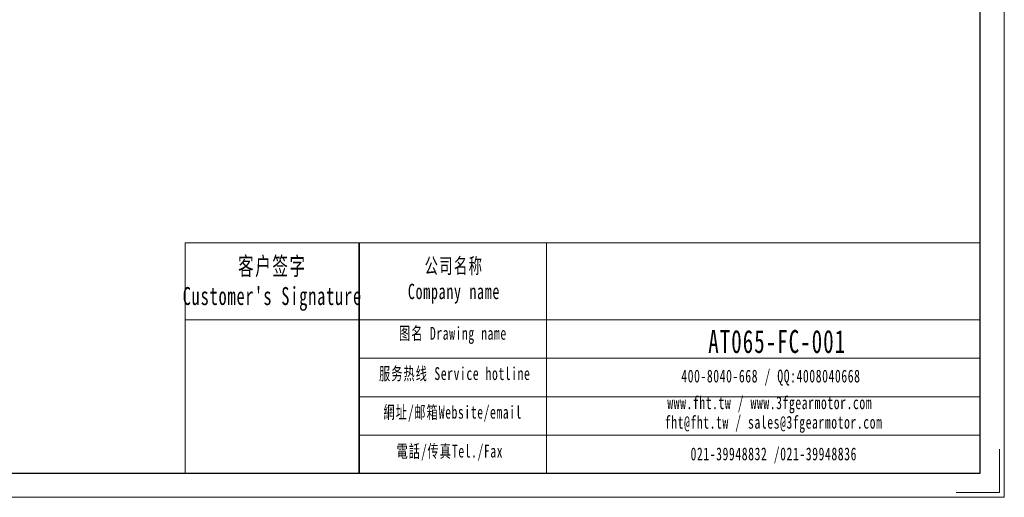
# Model space of a CAD drawing. Header units: millimetres. Extents: x -22 to 447, y -6 to 324.
# Tile 2 of 7: x 217 to 444, y -6 to 104. Entities that reach past the tile are written whole.
import ezdxf

# ---------------------------------------------------------------- set-up
doc = ezdxf.new("R2010")
doc.units = ezdxf.units.MM
doc.layers.get('0').update_dxf_attribs({"lineweight": 35})
for name, color, linetype, lineweight in [('7标注层', 4, 'Continuous', 18), ('SLD-0', 7, 'Continuous', 18), ('图框_外框线', 7, 'Continuous', 18)]:
    doc.layers.add(name, color=color, linetype=linetype, lineweight=lineweight)
doc.styles.add('标准', font='txt', dxfattribs={"width": 0.667})

msp = doc.modelspace()

# ---------------------------------------------------------------- linework, layer by layer
msp.add_line((295.3114, 52.7435), (295.3114, -0.5643))
at = {"layer": '7标注层', "color": 0}
msp.add_line((255.099, 52.7435), (255.099, -0.5552), dxfattribs=at)
at = {"layer": '图框_外框线'}
for p, q in [((255.099, 52.7435), (295.3114, 52.7435)), ((295.3114, 52.7435), (295.3114, -0.5552)), ((295.3114, 52.7435), (438.8814, 52.7435)), ((338.6376, 52.7435), (338.6376, -0.5552)), ((255.099, 34.9577), (295.3114, 34.9577)), ((295.3114, 34.9577), (438.8814, 34.9577)), ((295.3114, 26.0648), (438.8814, 26.0648)), ((295.3114, 17.1718), (438.8814, 17.1718)), ((295.3114, 8.2789), (438.8814, 8.2789))]:
    msp.add_line(p, q, dxfattribs=at)
at = {"layer": '图框_外框线', "color": 3}
msp.add_lwpolyline([(-21.9289, -6.1072), (444.4333, -6.1072), (444.4333, 323.6775), (-21.9289, 323.6775)], close=True, dxfattribs=at)
at = {"layer": '图框_外框线', "color": 3, "lineweight": 25}
msp.add_lwpolyline([(5.8308, -0.5552), (438.8814, -0.5552), (438.8814, 318.1256), (5.8308, 318.1256)], close=True, dxfattribs=at)
at = {"layer": '图框_外框线', "color": 3}
msp.add_lwpolyline([(443.3229, 4.9967), (443.3229, -4.9968), (433.3294, -4.9968)], dxfattribs=at)

# ---------------------------------------------------------------- texts
at = {"layer": 'SLD-0', "color": 1, "attachment_point": 2, "style": '标准'}
for s, insert, char_height, width in [("\\T1.1;客户签字\\PCustomer's Signature", (275.2745, 49.453), 4.150026, 51.626757), ('\\T1.1;公司名称\\PCompany name', (317.2493, 49.2327), 3.557166, 46.054187), ('\\T1.1;图名 Drawing name', (317.0061, 33.3184), 2.964305, 37.909556), ('\\T1.1;\\pxt5.83333;{\\H1.4962x;\\C256;AT065-FC-001}', (391.9513, 32.6026), 3.557166, 30.201734), ('\\T1.1;服务热线 Service hotline', (317.4265, 23.9972), 2.964305, 42.234887), ('\\T1.1;400-8040-668 / QQ:4008040668', (390.4977, 23.4308), 2.964305, 86.306942), ('\\T1.1;www.fht.tw / www.3fgearmotor.com ', (390.2244, 17.2565), 2.964305, 86.4041), ('\\T1.1;網址/邮箱Website/email', (316.9649, 15.0662), 2.964305, 43.962542), ('\\T1.1;\\pxt12;fht@fht.tw / sales@3fgearmotor.com ', (391.1278, 12.7427), 2.964305, 86.4041), ('\\T1.1;電話/传真Tel./Fax', (316.3008, 6.0656), 2.964305, 44.491283), ('\\T1.1;021-39948832 /021-39948836 ', (391.1588, 5.4175), 2.964305, 65.976066)]:
    msp.add_mtext(s, dxfattribs=dict(at, insert=insert, char_height=char_height, width=width))

doc.saveas('drawing.dxf')
